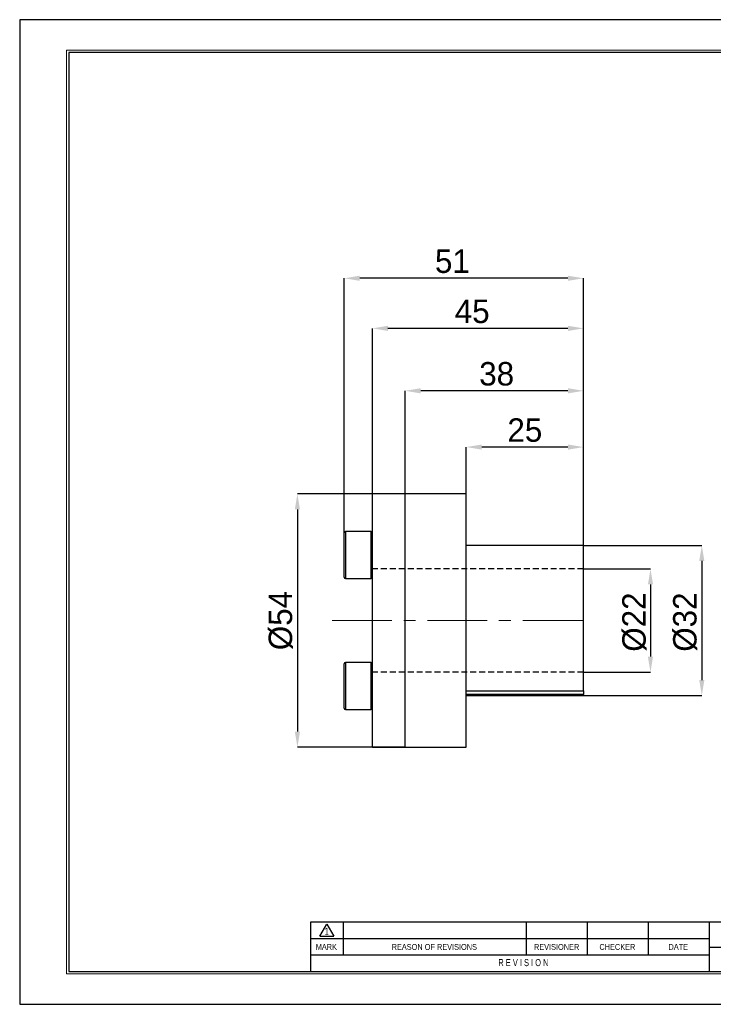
# Model space of a CAD drawing. Header units: millimetres. Extents: x 0 to 297, y 0 to 210.
# Tile 1 of 2: x 0 to 148, y 0 to 210. Entities that reach past the tile are written whole.
import ezdxf
from ezdxf.enums import TextEntityAlignment as Align

# ---------------------------------------------------------------- set-up
doc = ezdxf.new("R2010")
doc.units = ezdxf.units.MM
doc.header["$PDSIZE"] = -1
doc.linetypes.add('CENTERX2', pattern=[20.32, 12.7, -2.54, 2.54, -2.54])
doc.linetypes.add('HIDDEN', pattern=[1.905, 1.27, -0.635])
for name, color, linetype in [('가상선', 2, 'HIDDEN'), ('문자', 7, 'Continuous'), ('중심선', 1, 'CENTERX2')]:
    doc.layers.add(name, color=color, linetype=linetype)
doc.layers.add('치수선', color=5, linetype='Continuous', lineweight=15)
doc.styles.add('SLDTEXTSTYLE0', font='TXT', dxfattribs={"width": 0.75})
doc.styles.add('SLDTEXTSTYLE2', font='TXT', dxfattribs={"width": 0.75, "bigfont": 'bigfont'})
doc.styles.add('SLDTEXTSTYLE8', font='TXT', dxfattribs={"width": 0.633333})
doc.dimstyles.new('SLDDIMSTYLE0', dxfattribs={"dimtxt": 3.5, "dimasz": 3.302, "dimexe": 0, "dimexo": 0.0625, "dimgap": 0.875, "dimtad": 1, "dimrnd": 1e-09, "dimzin": 12, "dimdsep": 46, "dimtxsty": 'SLDTEXTSTYLE0', "dimsah": 1, "dimcen": 0.09, "dimadec": 0, "dimazin": 3, "dimtfac": 1, "dimtmove": 0, "dimatfit": 0, "dimfxl": 1, "dimfrac": 2, "dimtolj": 1, "dimtzin": 12, "dimarcsym": 0})
doc.dimstyles.new('SLDDIMSTYLE1', dxfattribs={"dimtxt": 3.5, "dimasz": 3.302, "dimexe": 0, "dimexo": 0.0625, "dimgap": 0.875, "dimtad": 1, "dimrnd": 1e-09, "dimzin": 12, "dimdsep": 46, "dimtxsty": 'SLDTEXTSTYLE0', "dimsah": 1, "dimcen": 0.09, "dimadec": 0, "dimazin": 3, "dimtfac": 1, "dimtofl": 0, "dimtmove": 0, "dimatfit": 3, "dimfxl": 1, "dimfrac": 2, "dimtolj": 1, "dimtzin": 12, "dimarcsym": 0})

# ---------------------------------------------------------------- blocks, each defined once
blk = doc.blocks.new('AAAA')
at = {"color": 250, "true_color": 0x191924}
for p, q in [((-298.87, 124.28), (-595.87, 124.28)), ((-595.87, 124.28), (-595.87, -85.72)), ((-595.87, -85.72), (-298.87, -85.72))]:
    blk.add_line(p, q, dxfattribs=at)
at = {"lineweight": 0}
for p, q in [((-305.37, 117.78), (-585.87, 117.78)), ((-585.87, 117.78), (-585.87, -79.22)), ((-585.87, -79.22), (-305.37, -79.22))]:
    blk.add_line(p, q, dxfattribs=at)
for p, q in [((-305.87, 117.28), (-585.37, 117.28)), ((-585.37, 117.28), (-585.37, -78.72)), ((-435.87, -68.22), (-533.87, -68.22)), ((-533.87, -68.22), (-533.87, -78.72)), ((-531.87, -71.21), (-530.37, -68.61)), ((-530.37, -68.61), (-528.87, -71.21)), ((-526.87, -68.22), (-526.87, -75.22)), ((-487.87, -68.22), (-487.87, -75.22)), ((-474.87, -68.22), (-474.87, -75.22)), ((-461.87, -68.22), (-461.87, -75.22)), ((-448.87, -68.22), (-448.87, -78.72)), ((-531.87, -71.21), (-528.87, -71.21)), ((-448.87, -71.72), (-533.87, -71.72)), ((-448.87, -75.22), (-533.87, -75.22)), ((-448.87, -73.52), (-435.87, -73.52)), ((-585.37, -78.72), (-305.87, -78.72))]:
    blk.add_line(p, q)
at = {"color": 250, "true_color": 0x191924, "width": 0.75}
for tag, height, style, p in [('TITLE', 2.5, 'SLDTEXTSTYLE2', (-358.7, -62.04)), ('도번', 2.5, 'SLDTEXTSTYLE2', (-344.69, -70.81)), ('필렛', 1.15, 'SLDTEXTSTYLE0', (-416.62, -75.73)), ('SCALE', 1.2, 'SLDTEXTSTYLE0', (-342.09, -76.51)), ('DATE', 1.2, 'SLDTEXTSTYLE0', (-318.85, -76.56)), ('모따기', 1.15, 'SLDTEXTSTYLE0', (-416.62, -78.33))]:
    blk.add_attdef(tag, text='', height=height, dxfattribs=dict(at, style=style)).set_placement(p, align=Align.BOTTOM_LEFT)
at = {"layer": '문자', "attachment_point": 2}
for s, insert, char_height, style in [('1', (-530.38, -69.37), 1.5, 'SLDTEXTSTYLE0'), ('MARK', (-530.48, -72.85), 1.25, 'SLDTEXTSTYLE0'), ('REASON OF REVISIONS', (-507.46, -72.85), 1.25, 'SLDTEXTSTYLE0'), ('REVISIONER', (-481.38, -72.85), 1.25, 'SLDTEXTSTYLE0'), ('CHECKER', (-468.42, -72.85), 1.25, 'SLDTEXTSTYLE0'), ('DATE', (-455.43, -72.85), 1.25, 'SLDTEXTSTYLE0'), ('R E V I S I O N', (-488.46, -76.07), 1.5, 'SLDTEXTSTYLE8')]:
    blk.add_mtext(s, dxfattribs=dict(at, insert=insert, char_height=char_height, style=style))
blk = doc.blocks.new('_D')
at = {"layer": 'Defpoints', "color": 0}
for p in [(120.25, 92.91), (120.25, 70.91), (134.54, 70.91)]:
    blk.add_point(p, dxfattribs=at)
at = {"layer": '치수선', "color": 0, "lineweight": -2}
for p, q in [((120.31, 92.91), (134.54, 92.91)), ((134.54, 89.61), (134.54, 74.22)), ((120.31, 70.91), (134.54, 70.91))]:
    blk.add_line(p, q, dxfattribs=at)
at = {"layer": '치수선', "color": 0}
for points in [[(133.99, 89.61), (135.09, 89.61), (134.54, 92.91)], [(133.99, 74.22), (135.09, 74.22), (134.54, 70.91)]]:
    blk.add_solid(points, dxfattribs=at)
at = {"layer": '치수선', "color": 3, "insert": (128.52, 81.58), "char_height": 5, "attachment_point": 2, "rotation": 90}
blk.add_mtext('\\A1;%%c22', dxfattribs=at)
blk = doc.blocks.new('_D_1')
at = {"layer": 'Defpoints', "color": 0}
for p in [(120.25, 97.91), (120.25, 65.91), (145.48, 65.91)]:
    blk.add_point(p, dxfattribs=at)
at = {"layer": '치수선', "color": 0, "lineweight": -2}
for p, q in [((120.31, 97.91), (145.48, 97.91)), ((145.48, 94.61), (145.48, 69.22)), ((120.31, 65.91), (145.48, 65.91))]:
    blk.add_line(p, q, dxfattribs=at)
at = {"layer": '치수선', "color": 0}
for points in [[(144.93, 94.61), (146.03, 94.61), (145.48, 97.91)], [(144.93, 69.22), (146.03, 69.22), (145.48, 65.91)]]:
    blk.add_solid(points, dxfattribs=at)
at = {"layer": '치수선', "color": 3, "insert": (139.36, 81.58), "char_height": 5, "attachment_point": 2, "rotation": 90}
blk.add_mtext('\\A1;%%c32', dxfattribs=at)
blk = doc.blocks.new('_D_2')
at = {"layer": 'Defpoints', "color": 0}
for p in [(82.25, 108.91), (59.25, 54.91), (82.25, 54.91)]:
    blk.add_point(p, dxfattribs=at)
at = {"layer": '치수선', "color": 0, "lineweight": -2}
for p, q in [((82.19, 108.91), (59.25, 108.91)), ((59.25, 105.61), (59.25, 58.22)), ((82.19, 54.91), (59.25, 54.91))]:
    blk.add_line(p, q, dxfattribs=at)
at = {"layer": '치수선', "color": 0}
for points in [[(58.7, 105.61), (59.8, 105.61), (59.25, 108.91)], [(58.7, 58.22), (59.8, 58.22), (59.25, 54.91)]]:
    blk.add_solid(points, dxfattribs=at)
at = {"layer": '치수선', "color": 3, "insert": (53.12, 81.91), "char_height": 5, "attachment_point": 2, "rotation": 90}
blk.add_mtext('\\A1;%%c54', dxfattribs=at)
blk = doc.blocks.new('_D_3')
at = {"layer": 'Defpoints', "color": 0}
for p in [(95.25, 118.91), (95.25, 98.38), (120.25, 97.91)]:
    blk.add_point(p, dxfattribs=at)
at = {"layer": '치수선', "color": 0, "lineweight": -2}
for p, q in [((95.25, 98.44), (95.25, 118.91)), ((116.95, 118.91), (98.55, 118.91)), ((120.25, 97.98), (120.25, 118.91))]:
    blk.add_line(p, q, dxfattribs=at)
at = {"layer": '치수선', "color": 0}
for points in [[(98.55, 119.46), (98.55, 118.36), (95.25, 118.91)], [(116.95, 119.46), (116.95, 118.36), (120.25, 118.91)]]:
    blk.add_solid(points, dxfattribs=at)
at = {"layer": '치수선', "color": 3, "insert": (107.75, 125.04), "char_height": 5, "attachment_point": 2}
blk.add_mtext('\\A1;25', dxfattribs=at)
blk = doc.blocks.new('_D_4')
at = {"layer": 'Defpoints', "color": 0}
for p in [(82.25, 130.91), (82.25, 108.91), (120.25, 97.91)]:
    blk.add_point(p, dxfattribs=at)
at = {"layer": '치수선', "color": 0, "lineweight": -2}
for p, q in [((82.25, 108.98), (82.25, 130.91)), ((116.95, 130.91), (85.55, 130.91)), ((120.25, 97.98), (120.25, 130.91))]:
    blk.add_line(p, q, dxfattribs=at)
at = {"layer": '치수선', "color": 0}
for points in [[(85.55, 131.46), (85.55, 130.36), (82.25, 130.91)], [(116.95, 131.46), (116.95, 130.36), (120.25, 130.91)]]:
    blk.add_solid(points, dxfattribs=at)
at = {"layer": '치수선', "color": 3, "insert": (101.74, 137.04), "char_height": 5, "attachment_point": 2}
blk.add_mtext('\\A1;38', dxfattribs=at)
blk = doc.blocks.new('_D_5')
at = {"layer": 'Defpoints', "color": 0}
for p in [(75.25, 144.23), (75.25, 108.91), (120.25, 97.91)]:
    blk.add_point(p, dxfattribs=at)
at = {"layer": '치수선', "color": 0, "lineweight": -2}
for p, q in [((75.25, 108.98), (75.25, 144.23)), ((116.95, 144.23), (78.55, 144.23)), ((120.25, 97.98), (120.25, 144.23))]:
    blk.add_line(p, q, dxfattribs=at)
at = {"layer": '치수선', "color": 0}
for points in [[(78.55, 144.78), (78.55, 143.68), (75.25, 144.23)], [(116.95, 144.78), (116.95, 143.68), (120.25, 144.23)]]:
    blk.add_solid(points, dxfattribs=at)
at = {"layer": '치수선', "color": 3, "insert": (96.52, 150.36), "char_height": 5, "attachment_point": 2}
blk.add_mtext('\\A1;45', dxfattribs=at)
blk = doc.blocks.new('_D_6')
at = {"layer": 'Defpoints', "color": 0}
for p in [(69.25, 154.91), (69.25, 100.63), (120.25, 97.91)]:
    blk.add_point(p, dxfattribs=at)
at = {"layer": '치수선', "color": 0, "lineweight": -2}
for p, q in [((69.25, 100.69), (69.25, 154.91)), ((116.95, 154.91), (72.55, 154.91)), ((120.25, 97.98), (120.25, 154.91))]:
    blk.add_line(p, q, dxfattribs=at)
at = {"layer": '치수선', "color": 0}
for points in [[(72.55, 155.46), (72.55, 154.36), (69.25, 154.91)], [(116.95, 155.46), (116.95, 154.36), (120.25, 154.91)]]:
    blk.add_solid(points, dxfattribs=at)
at = {"layer": '치수선', "color": 3, "insert": (92.3, 161.05), "char_height": 5, "attachment_point": 2}
blk.add_mtext('\\A1;51', dxfattribs=at)

msp = doc.modelspace()

# ---------------------------------------------------------------- linework, layer by layer
for p, q in [((82.249, 108.915), (75.249, 108.915)), ((75.249, 54.915), (75.249, 108.915)), ((95.249, 108.915), (82.249, 108.915)), ((82.249, 81.915), (82.249, 108.915)), ((82.249, 54.915), (82.249, 108.915)), ((95.249, 81.915), (95.249, 108.915)), ((74.999, 100.88), (69.499, 100.88)), ((69.499, 100.88), (69.499, 90.88)), ((74.999, 90.88), (74.999, 100.88)), ((69.249, 91.13), (69.249, 100.63)), ((120.249, 97.915), (95.249, 97.915)), ((120.249, 66.916), (120.249, 97.915)), ((69.499, 90.88), (74.999, 90.88)), ((82.249, 54.915), (82.249, 81.915)), ((95.249, 54.915), (95.249, 81.915)), ((69.249, 67.949), (69.249, 72.699)), ((74.999, 72.949), (69.499, 72.949)), ((69.499, 72.949), (69.499, 67.949)), ((74.999, 67.949), (74.999, 72.949)), ((69.249, 63.199), (69.249, 67.949)), ((69.499, 67.949), (69.499, 62.949)), ((74.999, 62.949), (74.999, 67.949)), ((95.249, 66.916), (120.249, 66.916)), ((120.249, 66.14), (95.249, 66.14)), ((95.249, 65.915), (120.249, 65.915)), ((120.249, 66.916), (120.249, 66.14)), ((120.249, 65.915), (120.249, 66.14)), ((69.499, 62.949), (74.999, 62.949)), ((75.249, 54.915), (82.249, 54.915)), ((82.249, 54.915), (95.249, 54.915))]:
    msp.add_line(p, q)
for centre, start, end in [((69.499, 100.63), 90, 180), ((74.999, 100.63), 0, 90), ((69.499, 91.13), 180, 270), ((74.999, 91.13), 270, 0), ((69.499, 72.699), 90, 180), ((74.999, 72.699), 0, 90), ((69.499, 63.199), 180, 270), ((74.999, 63.199), 270, 0)]:
    msp.add_arc(centre, 0.25, start, end)
at = {"layer": '가상선'}
for p, q in [((120.249, 92.915), (75.249, 92.915)), ((120.249, 70.915), (75.249, 70.915))]:
    msp.add_line(p, q, dxfattribs=at)
at = {"layer": '중심선', "linetype": 'CENTERX2', "lineweight": 0}
msp.add_line((66.671, 81.915), (121.944, 81.915), dxfattribs=at)

# ---------------------------------------------------------------- block references
at = {"color": 7, "linetype": 'Continuous'}
msp.add_blockref('AAAA', (595.902, 85.776), dxfattribs=at)

# ---------------------------------------------------------------- dimensions: what is measured, and where the dimension line sits
at = {"layer": '치수선', "color": 5, "true_color": 0x0000ff}
for base, p2, picture, middle in [((69.249, 154.915), (69.249, 100.63), '_D_6', (92.299, 154.915)), ((75.249, 144.232), (75.249, 108.915), '_D_5', (96.524, 144.232)), ((82.249, 130.915), (82.249, 108.915), '_D_4', (101.744, 130.915)), ((95.249, 118.915), (95.249, 98.38), '_D_3', (107.749, 118.915))]:
    dim = msp.add_linear_dim(base=base, p1=(120.249, 97.915), p2=p2, dimstyle='SLDDIMSTYLE1', override={"dimtxt": 5, "dimgap": 1, "dimtxsty": 'Standard', "dimclrt": 3}, dxfattribs=at)
    dim.commit()
    dim.dimension.update_dxf_attribs({"geometry": picture, "text_midpoint": middle, "dimtype": 160})
for base, p1, p2, dimstyle, picture, middle in [((59.249, 54.915), (82.249, 108.915), (82.249, 54.915), 'SLDDIMSTYLE1', '_D_2', (59.249, 81.915)), ((145.485, 65.915), (120.249, 97.915), (120.249, 65.915), 'SLDDIMSTYLE1', '_D_1', (145.485, 81.585)), ((134.537, 70.915), (120.249, 92.915), (120.249, 70.915), 'SLDDIMSTYLE0', '_D', (134.537, 81.585))]:
    dim = msp.add_linear_dim(base=base, p1=p1, p2=p2, angle=90, text='%%c<>', dimstyle=dimstyle, override={"dimtxt": 5, "dimgap": 1, "dimtxsty": 'Standard', "dimclrt": 3}, dxfattribs=at)
    dim.commit()
    dim.dimension.update_dxf_attribs({"geometry": picture, "text_midpoint": middle, "dimtype": 160})

doc.saveas('drawing.dxf')
